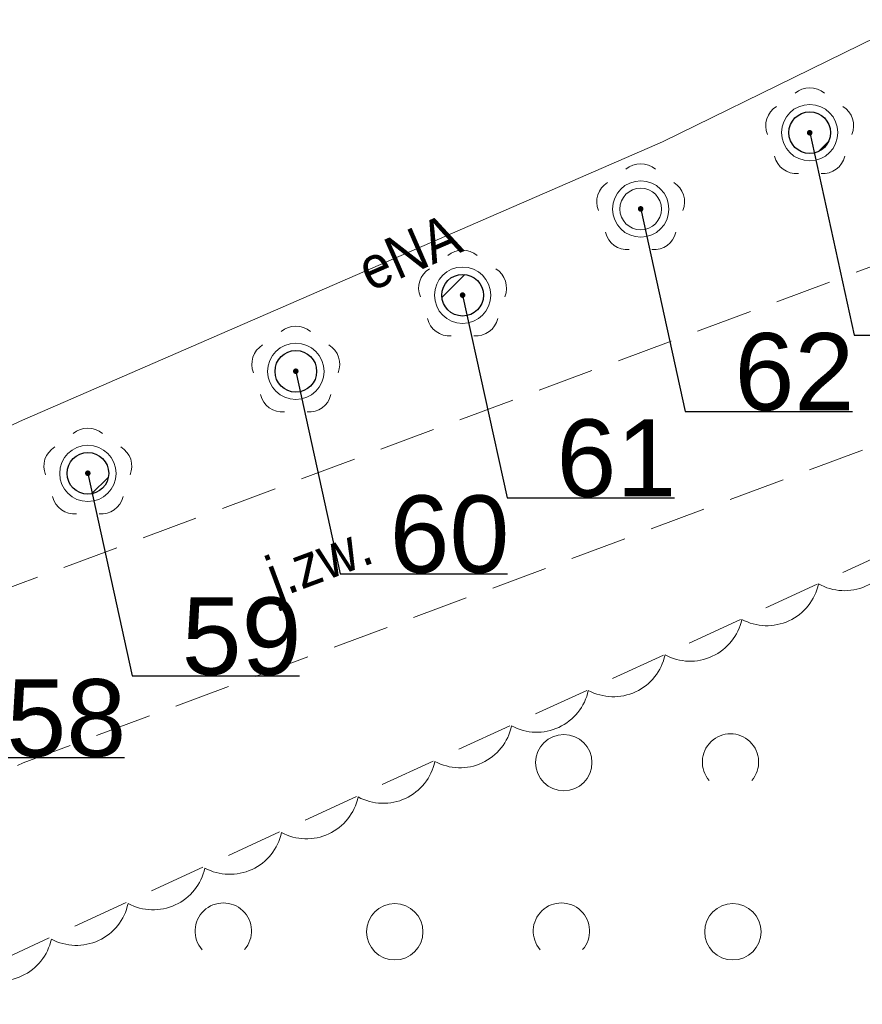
# Model space of a CAD drawing. Header units: metres. Extents: x 6540907 to 6541833, y 5893434 to 5894895.
# Tile 44 of 256: x 6541149 to 6541164, y 5893703 to 5893721. Entities that reach past the tile are written whole.
import ezdxf
from ezdxf import colors
from ezdxf.entities.mleader import LeaderData, LeaderLine
from ezdxf.enums import TextEntityAlignment as Align
from ezdxf.math import Vec2, Vec3

# ---------------------------------------------------------------- set-up
doc = ezdxf.new("R2010")
doc.units = ezdxf.units.M
doc.header["$MEASUREMENT"] = 0
doc.linetypes.add('1.0_0.5', pattern=[1.5, 1, -0.5])
doc.layers.get('0').update_dxf_attribs({"color": 2, "linetype": 'CONTINUOUS', "lineweight": 5})
for name, color, linetype, lineweight in [('chodnik', 251, 'CONTINUOUS', 9), ('chodnik-Atr17', 251, 'CONTINUOUS', 9), ('drzewo liściaste', 251, 'CONTINUOUS', 9), ('przewód elektroenergetyczny podziemny', 251, 'CONTINUOUS', 9), ('przewód elektroenergetyczny podziemny-Atr1', 251, 'CONTINUOUS', 9), ('z_g_drzewa do usuniecia', 10, 'CONTINUOUS', 20), ('z_i_drzewa_liściste_korony', 66, 'CONTINUOUS', 20), ('z_i_drzewa_opis', 7, 'CONTINUOUS', 25), ('zadrzewienie  zakrzewienie', 252, 'CONTINUOUS', 15)]:
    doc.layers.add(name, color=color, linetype=linetype, lineweight=lineweight)
doc.layers.add('z_i_masywy_grupy', color=7, linetype='CONTINUOUS', lineweight=13, true_color=0x7f926c)
doc.styles.add('Opisowy', font='arial.ttf')
doc.styles.get("Standard").update_dxf_attribs({"font": 'Arial', "width": 0.75})

# ---------------------------------------------------------------- blocks, each defined once
blk = doc.blocks.new('OTZK1')
at = {"color": 0, "linetype": 'Continuous'}
blk.add_circle((0, 0), 0.5, dxfattribs=at)
blk = doc.blocks.new('OTZK2')
at = {"color": 0, "linetype": 'Continuous'}
blk.add_arc((0, 0), 0.5, 318.85, 221.162, dxfattribs=at)
blk = doc.blocks.new('OP021')
at = {"linetype": 'Continuous', "lineweight": 13}
h = blk.add_hatch(color=0, dxfattribs=at)
edge = h.paths.add_edge_path()
edge.add_arc((0, 0), 0.05, 0, 360)
at = {"color": 0, "linetype": 'Continuous', "lineweight": 13}
for centre, start, end in [((0, 0.4), 49.272, 130.728), ((-0.38, 0.124), 121.308, 202.548), ((0.38, 0.124), 337.452, 58.692), ((-0.235, -0.324), 193.221, 274.871), ((0.235, -0.324), 265.129, 346.7789999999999)]:
    blk.add_arc(centre, 0.4, start, end, dxfattribs=at)
blk = doc.blocks.new('_None')
blk = doc.blocks.new('punkt')
h = blk.add_hatch()
h.set_pattern_fill('ANSI32', color=256, scale=0.2)
h.set_pattern_definition([(45, (-4781848.87, -5644337.08), (-1.347038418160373, 1.347038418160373), []), (45, (-4781847.971974, -5644337.08), (-1.347038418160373, 1.347038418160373), [])])
edge = h.paths.add_edge_path()
edge.add_arc((0, 0), 0.2429884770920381, 0, 360)
blk.add_circle((0, 0), 0.2429884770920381)

msp = doc.modelspace()

# ---------------------------------------------------------------- linework, layer by layer
at = {"layer": 'chodnik', "linetype": '1.0_0.5', "lineweight": 18, "flags": 128}
msp.add_lwpolyline([(6541148.09, 5893710.203154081), (6541121.4, 5893696.703154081), (6541122.75, 5893694.81315408), (6541149.27, 5893707.44315408), (6541185.84, 5893721.06315408), (6541214.53, 5893724.55315408), (6541220.14, 5893724.06315408), (6541232.78, 5893720.54315408), (6541273.74, 5893698.72315408), (6541292.32, 5893691.73315408), (6541299.58, 5893690.08315408), (6541311.46, 5893689.823154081), (6541320.71, 5893691.52315408), (6541358.75, 5893703.01315408), (6541381.84, 5893702.76315408), (6541383.11, 5893702.283154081), (6541394.29, 5893699.46315408), (6541417.15, 5893690.50315408), (6541419.74, 5893688.413154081), (6541430.87, 5893678.663154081), (6541433.75, 5893676.30315408), (6541442.13, 5893664.703154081), (6541450.88, 5893651.85315408), (6541461.26, 5893638.50315408), (6541472.88, 5893627.113154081), (6541484.16, 5893618.953154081), (6541492.85, 5893614.033154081), (6541512, 5893607.15315408), (6541515.21, 5893606.55315408), (6541516.3, 5893609.15315408), (6541512.94, 5893609.993154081), (6541494.11, 5893616.77315408), (6541485.78, 5893621.47315408), (6541474.82, 5893629.413154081), (6541463.5, 5893640.50315408), (6541453.3, 5893653.613154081), (6541444.59, 5893666.42315408), (6541435.95, 5893678.38315408), (6541432.81, 5893680.953154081), (6541421.67, 5893690.71315408), (6541418.67, 5893693.12315408), (6541395.21, 5893702.323154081), (6541384.01, 5893705.14315408), (6541382.4, 5893705.76315408), (6541358.33, 5893706.01315408), (6541320.17, 5893694.50315408), (6541310.58, 5893692.44315408), (6541305.73, 5893692.42315408), (6541301.24, 5893692.62315408), (6541301.24, 5893692.62315408), (6541293.42, 5893694.87315408), (6541277.75, 5893700.703154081), (6541274.98, 5893701.48315408), (6541233.63, 5893723.15315408), (6541220.53, 5893727.12315408), (6541214.73, 5893727.19315408), (6541185.16, 5893724.01315408)], close=True, dxfattribs=at)
at = {"layer": 'przewód elektroenergetyczny podziemny', "linetype": 'Continuous', "lineweight": 18, "flags": 128}
msp.add_lwpolyline([(6541200.55, 5893728.33315408), (6541185.54, 5893727.413154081), (6541173.78, 5893724.913154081), (6541160.62, 5893718.46315408), (6541149.21, 5893713.50315408), (6541140.47, 5893709.30315408), (6541121.76, 5893700.863154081), (6541109.97, 5893695.04315408), (6541094.7, 5893688.63315408), (6541082.25, 5893681.493154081), (6541069.32, 5893672.51315408), (6541060.42, 5893665.89315408), (6541045.21, 5893655.33315408)], dxfattribs=at)
at = {"layer": 'z_g_drzewa do usuniecia', "linetype": 'Continuous'}
msp.add_circle((6541160.23089545, 5893717.270744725), 0.5, dxfattribs=at)
at = {"layer": 'z_i_drzewa_liściste_korony', "linetype": 'Continuous'}
for centre in [(6541163.229776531, 5893718.62543515), (6541157.07089545, 5893715.740744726), (6541154.11089545, 5893714.390744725), (6541150.42089545, 5893712.580744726)]:
    msp.add_circle(centre, 0.5, dxfattribs=at)
at = {"layer": 'z_i_masywy_grupy', "linetype": 'Continuous'}
msp.add_lwpolyline([(6541179.30313115, 5893714.881669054, -0.500000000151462), (6541177.848448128, 5893714.515749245, -0.4999999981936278), (6541176.393765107, 5893714.149829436, -0.500000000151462), (6541174.939082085, 5893713.783909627, -0.4999999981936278), (6541173.484399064, 5893713.417989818, -0.500000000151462), (6541172.029716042, 5893713.05207001, -0.4999999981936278), (6541170.57503302, 5893712.686150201, -0.500000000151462), (6541169.120349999, 5893712.320230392, -0.499999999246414), (6541167.665666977, 5893711.954310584, -0.4999999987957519), (6541166.210983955, 5893711.588390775, -0.499999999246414), (6541164.756300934, 5893711.222470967, -0.4999999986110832), (6541163.385035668, 5893710.620724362, -0.5000000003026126), (6541162.023812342, 5893709.990588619, -0.5000000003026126), (6541160.662589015, 5893709.360452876, -0.5000000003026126), (6541159.301365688, 5893708.730317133, -0.5000000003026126), (6541157.940142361, 5893708.100181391, -0.5000000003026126), (6541156.578919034, 5893707.470045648, -0.4999999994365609), (6541155.217695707, 5893706.839909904, -0.5000000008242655), (6541153.85647238, 5893706.20977416, -0.5000000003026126), (6541152.495249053, 5893705.579638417, -0.4999999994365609), (6541151.134025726, 5893704.949502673, -0.5000000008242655), (6541149.772802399, 5893704.319366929, -0.5000000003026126), (6541148.411579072, 5893703.689231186, -0.4999999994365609)], format="xyb", dxfattribs=at)
at = {"layer": 'zadrzewienie  zakrzewienie', "linetype": '1.0_0.5', "lineweight": 18, "flags": 128}
msp.add_lwpolyline([(6541044.04, 5893600.363154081), (6541052.84, 5893607.02315408), (6541069.7, 5893618.67315408), (6541101.31, 5893643.953154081), (6541129.24, 5893651.76315408), (6541152.03, 5893668.72315408), (6541169.97, 5893678.863154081), (6541187.83, 5893674.93315408), (6541224.49, 5893675.77315408), (6541248.1, 5893669.87315408), (6541267.08, 5893654.243154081), (6541283.7, 5893692.18315408), (6541223.9, 5893719.68315408), (6541201.6, 5893720.58315408), (6541164.6, 5893711.18315408), (6541087.7, 5893675.783154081), (6541061.02, 5893658.283154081), (6541036.66, 5893639.783154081), (6541017.58, 5893626.913154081), (6541015.78, 5893624.39315408), (6541016.59, 5893621.33315408), (6541020.64, 5893617.46315408)], close=True, dxfattribs=at)

# ---------------------------------------------------------------- block references
at = {"layer": 'drzewo liściaste', "linetype": 'Continuous', "lineweight": 18}
for p in [(6541163.23, 5893718.62315408), (6541163.23, 5893718.62315408), (6541163.23, 5893718.62315408), (6541160.23, 5893717.27315408), (6541160.23, 5893717.27315408), (6541160.23, 5893717.27315408), (6541157.07, 5893715.743154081), (6541157.07, 5893715.743154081), (6541157.07, 5893715.743154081), (6541154.11, 5893714.39315408), (6541154.11, 5893714.39315408), (6541154.11, 5893714.39315408), (6541150.42, 5893712.58315408), (6541150.42, 5893712.58315408), (6541150.42, 5893712.58315408)]:
    msp.add_blockref('OP021', p, dxfattribs=at)
at = {"layer": 'z_g_drzewa do usuniecia', "linetype": 'Continuous', "xscale": 1.520278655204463, "yscale": 1.520278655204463, "zscale": 1.520278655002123}
msp.add_blockref('punkt', (6541160.23089545, 5893717.270744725), dxfattribs=at)
at = {"layer": 'z_i_drzewa_opis', "ltscale": 0.01, "xscale": 1.520278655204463, "yscale": 1.520278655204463, "zscale": 1.520278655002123}
for p in [(6541163.229776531, 5893718.62543515), (6541157.07089545, 5893715.740744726), (6541154.11089545, 5893714.390744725), (6541150.42089545, 5893712.580744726)]:
    msp.add_blockref('punkt', p, dxfattribs=at)
at = {"layer": 'zadrzewienie  zakrzewienie', "linetype": 'Continuous', "lineweight": 18}
for name, p in [('OTZK2', (6541161.824, 5893707.460154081)), ('OTZK1', (6541158.866, 5893707.449154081)), ('OTZK2', (6541152.824, 5893704.460154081)), ('OTZK1', (6541155.866, 5893704.449154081)), ('OTZK2', (6541158.824, 5893704.460154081)), ('OTZK1', (6541161.866, 5893704.449154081))]:
    msp.add_blockref(name, p, dxfattribs=at)

# ---------------------------------------------------------------- texts
at = {"layer": 'chodnik-Atr17', "width": 0.9}
msp.add_text('j.zw.', height=0.75, rotation=20.427, dxfattribs=at).set_placement((6541153.77, 5893710.35315408))
at = {"layer": 'przewód elektroenergetyczny podziemny-Atr1', "width": 0.9}
msp.add_text('eNA', height=0.75, rotation=23.495, dxfattribs=at).set_placement((6541155.28, 5893716.14315408), align=Align.MIDDLE_LEFT)

# ---------------------------------------------------------------- leaders
at = {"layer": 'z_g_drzewa do usuniecia', "linetype": 'Continuous'}
ml = msp.add_multileader_mtext('Standard', dxfattribs=at)
ml.set_content('62', color=256, style='Opisowy')
ml.set_leader_properties()
ml.set_arrow_properties(name='NONE')
ml.build(insert=Vec2(0, 0))
ml.multileader.update_dxf_attribs({"has_dogleg": 0, "text_left_attachment_type": 6, "text_right_attachment_type": 5, "text_top_attachment_type": 0, "text_bottom_attachment_type": 0, "dogleg_length": 1.91433062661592, "arrow_head_size": 7.005444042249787})
ctx = ml.context
ctx.base_point, ctx.char_height, ctx.arrow_head_size, ctx.landing_gap_size, ctx.plane_origin, ctx.plane_x_axis, ctx.plane_y_axis = Vec3(6541161.019553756, 5893713.678342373), 1.368250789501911, 7.005444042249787, 0.8756805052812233, Vec3(6541153.648434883, 5893709.294278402), Vec3(1, -1.49998432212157e-15), Vec3(1.49998432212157e-15, 1)
ctx.left_attachment, ctx.right_attachment, ctx.attachment_type = 6, 5, 2
notes = []
notes.append((ctx, [(1, (1, 1, 0), (6541157.978996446, 5893713.678342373), (1, -1.49998432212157e-15), 3.040557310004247, [(0, [(6541160.23089545, 5893717.270744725), (6541161.019553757, 5893713.678342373), (6541161.019553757, 5893713.678342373), (6541161.019553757, 5893713.678342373), (6541161.019553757, 5893713.678342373), (6541161.019553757, 5893713.678342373), (6541161.019553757, 5893713.678342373), (6541161.019553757, 5893713.678342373), (6541161.019553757, 5893713.678342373), (6541161.019553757, 5893713.678342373), (6541161.019553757, 5893713.678342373), (6541161.019553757, 5893713.678342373), (6541161.019553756, 5893713.678342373), (6541161.019553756, 5893713.678342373), (6541161.019553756, 5893713.678342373), (6541161.019553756, 5893713.678342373), (6541161.019553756, 5893713.678342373), (6541161.019553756, 5893713.678342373), (6541161.019553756, 5893713.678342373), (6541161.019553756, 5893713.678342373), (6541161.019553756, 5893713.678342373), (6541161.019553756, 5893713.678342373), (6541161.019553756, 5893713.678342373), (6541161.019553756, 5893713.678342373), (6541161.019553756, 5893713.678342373), (6541161.019553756, 5893713.678342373), (6541161.019553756, 5893713.678342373), (6541161.019553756, 5893713.678342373), (6541161.019553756, 5893713.678342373), (6541161.019553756, 5893713.678342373), (6541161.019553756, 5893713.678342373), (6541161.019553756, 5893713.678342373), (6541161.019553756, 5893713.678342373), (6541161.019553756, 5893713.678342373), (6541161.019553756, 5893713.678342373), (6541161.019553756, 5893713.678342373), (6541161.019553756, 5893713.678342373), (6541161.019553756, 5893713.678342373), (6541161.019553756, 5893713.678342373), (6541161.019553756, 5893713.678342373), (6541161.019553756, 5893713.678342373), (6541161.019553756, 5893713.678342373), (6541161.019553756, 5893713.678342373), (6541161.019553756, 5893713.678342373), (6541161.019553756, 5893713.678342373), (6541161.019553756, 5893713.678342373), (6541161.019553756, 5893713.678342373), (6541161.019553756, 5893713.678342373), (6541161.019553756, 5893713.678342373), (6541161.019553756, 5893713.678342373), (6541161.019553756, 5893713.678342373), (6541161.019553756, 5893713.678342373), (6541161.019553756, 5893713.678342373), (6541161.019553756, 5893713.678342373), (6541161.019553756, 5893713.678342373), (6541161.019553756, 5893713.678342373), (6541161.019553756, 5893713.678342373), (6541161.019553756, 5893713.678342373), (6541161.019553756, 5893713.678342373), (6541161.019553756, 5893713.678342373), (6541161.019553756, 5893713.678342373), (6541161.019553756, 5893713.678342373), (6541161.019553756, 5893713.678342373), (6541161.019553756, 5893713.678342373), (6541161.019553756, 5893713.678342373), (6541161.019553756, 5893713.678342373), (6541161.019553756, 5893713.678342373), (6541161.019553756, 5893713.678342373), (6541161.019553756, 5893713.678342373), (6541161.019553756, 5893713.678342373), (6541161.019553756, 5893713.678342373), (6541161.019553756, 5893713.678342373), (6541161.019553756, 5893713.678342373), (6541161.019553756, 5893713.678342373), (6541161.019553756, 5893713.678342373), (6541161.019553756, 5893713.678342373), (6541161.019553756, 5893713.678342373), (6541161.019553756, 5893713.678342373), (6541161.019553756, 5893713.678342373), (6541161.019553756, 5893713.678342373), (6541161.019553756, 5893713.678342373), (6541161.019553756, 5893713.678342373), (6541161.019553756, 5893713.678342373), (6541161.019553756, 5893713.678342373), (6541161.019553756, 5893713.678342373), (6541161.019553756, 5893713.678342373), (6541161.019553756, 5893713.678342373), (6541161.019553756, 5893713.678342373), (6541161.019553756, 5893713.678342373), (6541161.019553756, 5893713.678342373), (6541161.019553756, 5893713.678342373), (6541161.019553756, 5893713.678342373), (6541161.019553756, 5893713.678342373), (6541161.019553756, 5893713.678342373), (6541161.019553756, 5893713.678342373), (6541161.019553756, 5893713.678342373), (6541161.019553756, 5893713.678342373), (6541161.019553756, 5893713.678342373), (6541161.019553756, 5893713.678342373), (6541161.019553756, 5893713.678342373), (6541161.019553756, 5893713.678342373), (6541161.019553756, 5893713.678342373), (6541161.019553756, 5893713.678342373), (6541161.019553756, 5893713.678342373), (6541161.019553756, 5893713.678342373), (6541161.019553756, 5893713.678342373), (6541161.019553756, 5893713.678342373), (6541161.019553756, 5893713.678342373), (6541161.019553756, 5893713.678342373), (6541161.019553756, 5893713.678342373), (6541161.019553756, 5893713.678342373), (6541161.019553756, 5893713.678342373), (6541161.019553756, 5893713.678342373), (6541161.019553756, 5893713.678342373), (6541161.019553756, 5893713.678342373), (6541161.019553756, 5893713.678342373), (6541161.019553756, 5893713.678342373), (6541161.019553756, 5893713.678342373), (6541161.019553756, 5893713.678342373), (6541161.019553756, 5893713.678342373), (6541161.019553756, 5893713.678342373), (6541161.019553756, 5893713.678342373), (6541161.019553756, 5893713.678342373), (6541161.019553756, 5893713.678342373), (6541161.019553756, 5893713.678342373), (6541161.019553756, 5893713.678342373)], 256, [])])]))
ctx.mtext.insert, ctx.mtext.text_direction, ctx.mtext.rotation, ctx.mtext.flow_direction = Vec3(6541161.895234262, 5893715.069926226), Vec3(1, -1.49998432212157e-15), -1.49998432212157e-15, 5
at = {"layer": 'z_i_drzewa_opis'}
ml = msp.add_multileader_mtext('Standard', dxfattribs=at)
ml.set_content('64', color=256, style='Opisowy')
ml.set_leader_properties()
ml.set_arrow_properties(name='NONE')
ml.build(insert=Vec2(0, 0))
ml.multileader.update_dxf_attribs({"has_dogleg": 0, "text_left_attachment_type": 6, "text_right_attachment_type": 5, "text_top_attachment_type": 0, "text_bottom_attachment_type": 0, "dogleg_length": 1.91433062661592, "arrow_head_size": 7.005444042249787})
ctx = ml.context
ctx.base_point, ctx.char_height, ctx.arrow_head_size, ctx.landing_gap_size, ctx.plane_origin, ctx.plane_x_axis, ctx.plane_y_axis = Vec3(6541167.049553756, 5893716.138342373), 1.368250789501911, 7.005444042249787, 0.8756805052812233, Vec3(6541159.678434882, 5893711.754278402), Vec3(1, -1.49998432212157e-15), Vec3(1.49998432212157e-15, 1)
ctx.left_attachment, ctx.right_attachment, ctx.attachment_type = 6, 5, 2
notes.append((ctx, [(1, (1, 1, 0), (6541164.008996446, 5893716.138342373), (1, -1.49998432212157e-15), 3.040557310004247, [(0, [(6541166.26089545, 5893719.730744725), (6541167.049553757, 5893716.138342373), (6541167.049553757, 5893716.138342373), (6541167.049553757, 5893716.138342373), (6541167.049553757, 5893716.138342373), (6541167.049553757, 5893716.138342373), (6541167.049553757, 5893716.138342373), (6541167.049553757, 5893716.138342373), (6541167.049553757, 5893716.138342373), (6541167.049553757, 5893716.138342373), (6541167.049553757, 5893716.138342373), (6541167.049553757, 5893716.138342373), (6541167.049553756, 5893716.138342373), (6541167.049553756, 5893716.138342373), (6541167.049553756, 5893716.138342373), (6541167.049553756, 5893716.138342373), (6541167.049553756, 5893716.138342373), (6541167.049553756, 5893716.138342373), (6541167.049553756, 5893716.138342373), (6541167.049553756, 5893716.138342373), (6541167.049553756, 5893716.138342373), (6541167.049553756, 5893716.138342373), (6541167.049553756, 5893716.138342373), (6541167.049553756, 5893716.138342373), (6541167.049553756, 5893716.138342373), (6541167.049553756, 5893716.138342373), (6541167.049553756, 5893716.138342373), (6541167.049553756, 5893716.138342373), (6541167.049553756, 5893716.138342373), (6541167.049553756, 5893716.138342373), (6541167.049553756, 5893716.138342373), (6541167.049553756, 5893716.138342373), (6541167.049553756, 5893716.138342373), (6541167.049553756, 5893716.138342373), (6541167.049553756, 5893716.138342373), (6541167.049553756, 5893716.138342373), (6541167.049553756, 5893716.138342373), (6541167.049553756, 5893716.138342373), (6541167.049553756, 5893716.138342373), (6541167.049553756, 5893716.138342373), (6541167.049553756, 5893716.138342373), (6541167.049553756, 5893716.138342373), (6541167.049553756, 5893716.138342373), (6541167.049553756, 5893716.138342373), (6541167.049553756, 5893716.138342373), (6541167.049553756, 5893716.138342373), (6541167.049553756, 5893716.138342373), (6541167.049553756, 5893716.138342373), (6541167.049553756, 5893716.138342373), (6541167.049553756, 5893716.138342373), (6541167.049553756, 5893716.138342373), (6541167.049553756, 5893716.138342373), (6541167.049553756, 5893716.138342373), (6541167.049553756, 5893716.138342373), (6541167.049553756, 5893716.138342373), (6541167.049553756, 5893716.138342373), (6541167.049553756, 5893716.138342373), (6541167.049553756, 5893716.138342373), (6541167.049553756, 5893716.138342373), (6541167.049553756, 5893716.138342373), (6541167.049553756, 5893716.138342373), (6541167.049553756, 5893716.138342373), (6541167.049553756, 5893716.138342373), (6541167.049553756, 5893716.138342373), (6541167.049553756, 5893716.138342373), (6541167.049553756, 5893716.138342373), (6541167.049553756, 5893716.138342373), (6541167.049553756, 5893716.138342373), (6541167.049553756, 5893716.138342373), (6541167.049553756, 5893716.138342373), (6541167.049553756, 5893716.138342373), (6541167.049553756, 5893716.138342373), (6541167.049553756, 5893716.138342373), (6541167.049553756, 5893716.138342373), (6541167.049553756, 5893716.138342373), (6541167.049553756, 5893716.138342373), (6541167.049553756, 5893716.138342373), (6541167.049553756, 5893716.138342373), (6541167.049553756, 5893716.138342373), (6541167.049553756, 5893716.138342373), (6541167.049553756, 5893716.138342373), (6541167.049553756, 5893716.138342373), (6541167.049553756, 5893716.138342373), (6541167.049553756, 5893716.138342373), (6541167.049553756, 5893716.138342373), (6541167.049553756, 5893716.138342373), (6541167.049553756, 5893716.138342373), (6541167.049553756, 5893716.138342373), (6541167.049553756, 5893716.138342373), (6541167.049553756, 5893716.138342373), (6541167.049553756, 5893716.138342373), (6541167.049553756, 5893716.138342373), (6541167.049553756, 5893716.138342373), (6541167.049553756, 5893716.138342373), (6541167.049553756, 5893716.138342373), (6541167.049553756, 5893716.138342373), (6541167.049553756, 5893716.138342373), (6541167.049553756, 5893716.138342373), (6541167.049553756, 5893716.138342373), (6541167.049553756, 5893716.138342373), (6541167.049553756, 5893716.138342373), (6541167.049553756, 5893716.138342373), (6541167.049553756, 5893716.138342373), (6541167.049553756, 5893716.138342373), (6541167.049553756, 5893716.138342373), (6541167.049553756, 5893716.138342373), (6541167.049553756, 5893716.138342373), (6541167.049553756, 5893716.138342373), (6541167.049553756, 5893716.138342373), (6541167.049553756, 5893716.138342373), (6541167.049553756, 5893716.138342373), (6541167.049553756, 5893716.138342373), (6541167.049553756, 5893716.138342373), (6541167.049553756, 5893716.138342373), (6541167.049553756, 5893716.138342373), (6541167.049553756, 5893716.138342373), (6541167.049553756, 5893716.138342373), (6541167.049553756, 5893716.138342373), (6541167.049553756, 5893716.138342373), (6541167.049553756, 5893716.138342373), (6541167.049553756, 5893716.138342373), (6541167.049553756, 5893716.138342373), (6541167.049553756, 5893716.138342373), (6541167.049553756, 5893716.138342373), (6541167.049553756, 5893716.138342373), (6541167.049553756, 5893716.138342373)], 256, [])])]))
ctx.mtext.insert, ctx.mtext.text_direction, ctx.mtext.rotation, ctx.mtext.flow_direction = Vec3(6541167.925234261, 5893717.529926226), Vec3(1, -1.49998432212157e-15), -1.49998432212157e-15, 5
ml = msp.add_multileader_mtext('Standard', dxfattribs=at)
ml.set_content('63', color=256, style='Opisowy')
ml.set_leader_properties()
ml.set_arrow_properties(name='NONE')
ml.build(insert=Vec2(0, 0))
ml.multileader.update_dxf_attribs({"has_dogleg": 0, "text_left_attachment_type": 6, "text_right_attachment_type": 5, "text_top_attachment_type": 0, "text_bottom_attachment_type": 0, "dogleg_length": 1.91433062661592, "arrow_head_size": 7.005444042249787})
ctx = ml.context
ctx.base_point, ctx.char_height, ctx.arrow_head_size, ctx.landing_gap_size, ctx.plane_origin, ctx.plane_x_axis, ctx.plane_y_axis = Vec3(6541164.018434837, 5893715.033032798), 1.368250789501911, 7.005444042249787, 0.8756805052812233, Vec3(6541156.647315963, 5893710.648968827), Vec3(1, -1.49998432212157e-15), Vec3(1.49998432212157e-15, 1)
ctx.left_attachment, ctx.right_attachment, ctx.attachment_type = 6, 5, 2
notes.append((ctx, [(1, (1, 1, 0), (6541160.977877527, 5893715.033032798), (1, -1.49998432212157e-15), 3.040557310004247, [(0, [(6541163.229776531, 5893718.62543515), (6541164.018434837, 5893715.033032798), (6541164.018434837, 5893715.033032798), (6541164.018434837, 5893715.033032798), (6541164.018434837, 5893715.033032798), (6541164.018434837, 5893715.033032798), (6541164.018434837, 5893715.033032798), (6541164.018434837, 5893715.033032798), (6541164.018434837, 5893715.033032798), (6541164.018434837, 5893715.033032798), (6541164.018434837, 5893715.033032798), (6541164.018434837, 5893715.033032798), (6541164.018434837, 5893715.033032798), (6541164.018434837, 5893715.033032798), (6541164.018434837, 5893715.033032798), (6541164.018434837, 5893715.033032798), (6541164.018434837, 5893715.033032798), (6541164.018434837, 5893715.033032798), (6541164.018434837, 5893715.033032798), (6541164.018434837, 5893715.033032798), (6541164.018434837, 5893715.033032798), (6541164.018434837, 5893715.033032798), (6541164.018434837, 5893715.033032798), (6541164.018434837, 5893715.033032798), (6541164.018434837, 5893715.033032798), (6541164.018434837, 5893715.033032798), (6541164.018434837, 5893715.033032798), (6541164.018434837, 5893715.033032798), (6541164.018434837, 5893715.033032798), (6541164.018434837, 5893715.033032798), (6541164.018434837, 5893715.033032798), (6541164.018434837, 5893715.033032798), (6541164.018434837, 5893715.033032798), (6541164.018434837, 5893715.033032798), (6541164.018434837, 5893715.033032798), (6541164.018434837, 5893715.033032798), (6541164.018434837, 5893715.033032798), (6541164.018434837, 5893715.033032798), (6541164.018434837, 5893715.033032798), (6541164.018434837, 5893715.033032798), (6541164.018434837, 5893715.033032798), (6541164.018434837, 5893715.033032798), (6541164.018434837, 5893715.033032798), (6541164.018434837, 5893715.033032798), (6541164.018434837, 5893715.033032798), (6541164.018434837, 5893715.033032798), (6541164.018434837, 5893715.033032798), (6541164.018434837, 5893715.033032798), (6541164.018434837, 5893715.033032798), (6541164.018434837, 5893715.033032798), (6541164.018434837, 5893715.033032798), (6541164.018434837, 5893715.033032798), (6541164.018434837, 5893715.033032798), (6541164.018434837, 5893715.033032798), (6541164.018434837, 5893715.033032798), (6541164.018434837, 5893715.033032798), (6541164.018434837, 5893715.033032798), (6541164.018434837, 5893715.033032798), (6541164.018434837, 5893715.033032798), (6541164.018434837, 5893715.033032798), (6541164.018434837, 5893715.033032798), (6541164.018434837, 5893715.033032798), (6541164.018434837, 5893715.033032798), (6541164.018434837, 5893715.033032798), (6541164.018434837, 5893715.033032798), (6541164.018434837, 5893715.033032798), (6541164.018434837, 5893715.033032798), (6541164.018434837, 5893715.033032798), (6541164.018434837, 5893715.033032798), (6541164.018434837, 5893715.033032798), (6541164.018434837, 5893715.033032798), (6541164.018434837, 5893715.033032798), (6541164.018434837, 5893715.033032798), (6541164.018434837, 5893715.033032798), (6541164.018434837, 5893715.033032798), (6541164.018434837, 5893715.033032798), (6541164.018434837, 5893715.033032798), (6541164.018434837, 5893715.033032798), (6541164.018434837, 5893715.033032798), (6541164.018434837, 5893715.033032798), (6541164.018434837, 5893715.033032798), (6541164.018434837, 5893715.033032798), (6541164.018434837, 5893715.033032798), (6541164.018434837, 5893715.033032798), (6541164.018434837, 5893715.033032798), (6541164.018434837, 5893715.033032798), (6541164.018434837, 5893715.033032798), (6541164.018434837, 5893715.033032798), (6541164.018434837, 5893715.033032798), (6541164.018434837, 5893715.033032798), (6541164.018434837, 5893715.033032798), (6541164.018434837, 5893715.033032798), (6541164.018434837, 5893715.033032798), (6541164.018434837, 5893715.033032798), (6541164.018434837, 5893715.033032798), (6541164.018434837, 5893715.033032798), (6541164.018434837, 5893715.033032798), (6541164.018434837, 5893715.033032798), (6541164.018434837, 5893715.033032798), (6541164.018434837, 5893715.033032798), (6541164.018434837, 5893715.033032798), (6541164.018434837, 5893715.033032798), (6541164.018434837, 5893715.033032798), (6541164.018434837, 5893715.033032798), (6541164.018434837, 5893715.033032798), (6541164.018434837, 5893715.033032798), (6541164.018434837, 5893715.033032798), (6541164.018434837, 5893715.033032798), (6541164.018434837, 5893715.033032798), (6541164.018434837, 5893715.033032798), (6541164.018434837, 5893715.033032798), (6541164.018434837, 5893715.033032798), (6541164.018434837, 5893715.033032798), (6541164.018434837, 5893715.033032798), (6541164.018434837, 5893715.033032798), (6541164.018434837, 5893715.033032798), (6541164.018434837, 5893715.033032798), (6541164.018434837, 5893715.033032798), (6541164.018434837, 5893715.033032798), (6541164.018434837, 5893715.033032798), (6541164.018434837, 5893715.033032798), (6541164.018434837, 5893715.033032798), (6541164.018434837, 5893715.033032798), (6541164.018434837, 5893715.033032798), (6541164.018434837, 5893715.033032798), (6541164.018434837, 5893715.033032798)], 256, [])])]))
ctx.mtext.insert, ctx.mtext.text_direction, ctx.mtext.rotation, ctx.mtext.flow_direction = Vec3(6541164.894115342, 5893716.425549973), Vec3(1, -1.49998432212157e-15), -1.49998432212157e-15, 5
ml = msp.add_multileader_mtext('Standard', dxfattribs=at)
ml.set_content('61', color=256, style='Opisowy')
ml.set_leader_properties()
ml.set_arrow_properties(name='NONE')
ml.build(insert=Vec2(0, 0))
ml.multileader.update_dxf_attribs({"has_dogleg": 0, "text_left_attachment_type": 6, "text_right_attachment_type": 5, "text_top_attachment_type": 0, "text_bottom_attachment_type": 0, "dogleg_length": 1.91433062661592, "arrow_head_size": 7.005444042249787})
ctx = ml.context
ctx.base_point, ctx.char_height, ctx.arrow_head_size, ctx.landing_gap_size, ctx.plane_origin, ctx.plane_x_axis, ctx.plane_y_axis = Vec3(6541157.859553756, 5893712.148342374), 1.368250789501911, 7.005444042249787, 0.8756805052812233, Vec3(6541150.488434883, 5893707.764278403), Vec3(1, -1.49998432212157e-15), Vec3(1.49998432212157e-15, 1)
ctx.left_attachment, ctx.right_attachment, ctx.attachment_type = 6, 5, 2
notes.append((ctx, [(1, (1, 1, 0), (6541154.818996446, 5893712.148342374), (1, -1.49998432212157e-15), 3.040557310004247, [(0, [(6541157.07089545, 5893715.740744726), (6541157.859553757, 5893712.148342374), (6541157.859553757, 5893712.148342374), (6541157.859553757, 5893712.148342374), (6541157.859553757, 5893712.148342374), (6541157.859553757, 5893712.148342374), (6541157.859553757, 5893712.148342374), (6541157.859553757, 5893712.148342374), (6541157.859553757, 5893712.148342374), (6541157.859553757, 5893712.148342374), (6541157.859553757, 5893712.148342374), (6541157.859553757, 5893712.148342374), (6541157.859553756, 5893712.148342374), (6541157.859553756, 5893712.148342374), (6541157.859553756, 5893712.148342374), (6541157.859553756, 5893712.148342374), (6541157.859553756, 5893712.148342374), (6541157.859553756, 5893712.148342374), (6541157.859553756, 5893712.148342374), (6541157.859553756, 5893712.148342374), (6541157.859553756, 5893712.148342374), (6541157.859553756, 5893712.148342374), (6541157.859553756, 5893712.148342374), (6541157.859553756, 5893712.148342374), (6541157.859553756, 5893712.148342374), (6541157.859553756, 5893712.148342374), (6541157.859553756, 5893712.148342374), (6541157.859553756, 5893712.148342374), (6541157.859553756, 5893712.148342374), (6541157.859553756, 5893712.148342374), (6541157.859553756, 5893712.148342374), (6541157.859553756, 5893712.148342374), (6541157.859553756, 5893712.148342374), (6541157.859553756, 5893712.148342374), (6541157.859553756, 5893712.148342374), (6541157.859553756, 5893712.148342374), (6541157.859553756, 5893712.148342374), (6541157.859553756, 5893712.148342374), (6541157.859553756, 5893712.148342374), (6541157.859553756, 5893712.148342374), (6541157.859553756, 5893712.148342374), (6541157.859553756, 5893712.148342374), (6541157.859553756, 5893712.148342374), (6541157.859553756, 5893712.148342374), (6541157.859553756, 5893712.148342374), (6541157.859553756, 5893712.148342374), (6541157.859553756, 5893712.148342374), (6541157.859553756, 5893712.148342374), (6541157.859553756, 5893712.148342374), (6541157.859553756, 5893712.148342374), (6541157.859553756, 5893712.148342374), (6541157.859553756, 5893712.148342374), (6541157.859553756, 5893712.148342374), (6541157.859553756, 5893712.148342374), (6541157.859553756, 5893712.148342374), (6541157.859553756, 5893712.148342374), (6541157.859553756, 5893712.148342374), (6541157.859553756, 5893712.148342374), (6541157.859553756, 5893712.148342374), (6541157.859553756, 5893712.148342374), (6541157.859553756, 5893712.148342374), (6541157.859553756, 5893712.148342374), (6541157.859553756, 5893712.148342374), (6541157.859553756, 5893712.148342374), (6541157.859553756, 5893712.148342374), (6541157.859553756, 5893712.148342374), (6541157.859553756, 5893712.148342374), (6541157.859553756, 5893712.148342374), (6541157.859553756, 5893712.148342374), (6541157.859553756, 5893712.148342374), (6541157.859553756, 5893712.148342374), (6541157.859553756, 5893712.148342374), (6541157.859553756, 5893712.148342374), (6541157.859553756, 5893712.148342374), (6541157.859553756, 5893712.148342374), (6541157.859553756, 5893712.148342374), (6541157.859553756, 5893712.148342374), (6541157.859553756, 5893712.148342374), (6541157.859553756, 5893712.148342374), (6541157.859553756, 5893712.148342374), (6541157.859553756, 5893712.148342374), (6541157.859553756, 5893712.148342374), (6541157.859553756, 5893712.148342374), (6541157.859553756, 5893712.148342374), (6541157.859553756, 5893712.148342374), (6541157.859553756, 5893712.148342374), (6541157.859553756, 5893712.148342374), (6541157.859553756, 5893712.148342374), (6541157.859553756, 5893712.148342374), (6541157.859553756, 5893712.148342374), (6541157.859553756, 5893712.148342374), (6541157.859553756, 5893712.148342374), (6541157.859553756, 5893712.148342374), (6541157.859553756, 5893712.148342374), (6541157.859553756, 5893712.148342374), (6541157.859553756, 5893712.148342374), (6541157.859553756, 5893712.148342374), (6541157.859553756, 5893712.148342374), (6541157.859553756, 5893712.148342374), (6541157.859553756, 5893712.148342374), (6541157.859553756, 5893712.148342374), (6541157.859553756, 5893712.148342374), (6541157.859553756, 5893712.148342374), (6541157.859553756, 5893712.148342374), (6541157.859553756, 5893712.148342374), (6541157.859553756, 5893712.148342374), (6541157.859553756, 5893712.148342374), (6541157.859553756, 5893712.148342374), (6541157.859553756, 5893712.148342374), (6541157.859553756, 5893712.148342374), (6541157.859553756, 5893712.148342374), (6541157.859553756, 5893712.148342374), (6541157.859553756, 5893712.148342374), (6541157.859553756, 5893712.148342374), (6541157.859553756, 5893712.148342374), (6541157.859553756, 5893712.148342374), (6541157.859553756, 5893712.148342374), (6541157.859553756, 5893712.148342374), (6541157.859553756, 5893712.148342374), (6541157.859553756, 5893712.148342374), (6541157.859553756, 5893712.148342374), (6541157.859553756, 5893712.148342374), (6541157.859553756, 5893712.148342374), (6541157.859553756, 5893712.148342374), (6541157.859553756, 5893712.148342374), (6541157.859553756, 5893712.148342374)], 256, [])])]))
ctx.mtext.insert, ctx.mtext.text_direction, ctx.mtext.rotation, ctx.mtext.flow_direction = Vec3(6541158.735234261, 5893713.539926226), Vec3(1, -1.49998432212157e-15), -1.49998432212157e-15, 5
ml = msp.add_multileader_mtext('Standard', dxfattribs=at)
ml.set_content('60', color=256, style='Opisowy')
ml.set_leader_properties()
ml.set_arrow_properties(name='NONE')
ml.build(insert=Vec2(0, 0))
ml.multileader.update_dxf_attribs({"has_dogleg": 0, "text_left_attachment_type": 6, "text_right_attachment_type": 5, "text_top_attachment_type": 0, "text_bottom_attachment_type": 0, "dogleg_length": 1.91433062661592, "arrow_head_size": 7.005444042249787})
ctx = ml.context
ctx.base_point, ctx.char_height, ctx.arrow_head_size, ctx.landing_gap_size, ctx.plane_origin, ctx.plane_x_axis, ctx.plane_y_axis = Vec3(6541154.899553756, 5893710.798342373), 1.368250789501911, 7.005444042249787, 0.8756805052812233, Vec3(6541147.528434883, 5893706.414278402), Vec3(1, -1.49998432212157e-15), Vec3(1.49998432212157e-15, 1)
ctx.left_attachment, ctx.right_attachment, ctx.attachment_type = 6, 5, 2
notes.append((ctx, [(1, (1, 1, 0), (6541151.858996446, 5893710.798342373), (1, -1.49998432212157e-15), 3.040557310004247, [(0, [(6541154.11089545, 5893714.390744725), (6541154.899553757, 5893710.798342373), (6541154.899553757, 5893710.798342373), (6541154.899553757, 5893710.798342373), (6541154.899553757, 5893710.798342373), (6541154.899553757, 5893710.798342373), (6541154.899553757, 5893710.798342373), (6541154.899553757, 5893710.798342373), (6541154.899553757, 5893710.798342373), (6541154.899553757, 5893710.798342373), (6541154.899553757, 5893710.798342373), (6541154.899553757, 5893710.798342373), (6541154.899553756, 5893710.798342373), (6541154.899553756, 5893710.798342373), (6541154.899553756, 5893710.798342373), (6541154.899553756, 5893710.798342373), (6541154.899553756, 5893710.798342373), (6541154.899553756, 5893710.798342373), (6541154.899553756, 5893710.798342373), (6541154.899553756, 5893710.798342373), (6541154.899553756, 5893710.798342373), (6541154.899553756, 5893710.798342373), (6541154.899553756, 5893710.798342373), (6541154.899553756, 5893710.798342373), (6541154.899553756, 5893710.798342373), (6541154.899553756, 5893710.798342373), (6541154.899553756, 5893710.798342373), (6541154.899553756, 5893710.798342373), (6541154.899553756, 5893710.798342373), (6541154.899553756, 5893710.798342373), (6541154.899553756, 5893710.798342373), (6541154.899553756, 5893710.798342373), (6541154.899553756, 5893710.798342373), (6541154.899553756, 5893710.798342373), (6541154.899553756, 5893710.798342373), (6541154.899553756, 5893710.798342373), (6541154.899553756, 5893710.798342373), (6541154.899553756, 5893710.798342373), (6541154.899553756, 5893710.798342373), (6541154.899553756, 5893710.798342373), (6541154.899553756, 5893710.798342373), (6541154.899553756, 5893710.798342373), (6541154.899553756, 5893710.798342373), (6541154.899553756, 5893710.798342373), (6541154.899553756, 5893710.798342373), (6541154.899553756, 5893710.798342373), (6541154.899553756, 5893710.798342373), (6541154.899553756, 5893710.798342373), (6541154.899553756, 5893710.798342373), (6541154.899553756, 5893710.798342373), (6541154.899553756, 5893710.798342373), (6541154.899553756, 5893710.798342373), (6541154.899553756, 5893710.798342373), (6541154.899553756, 5893710.798342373), (6541154.899553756, 5893710.798342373), (6541154.899553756, 5893710.798342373), (6541154.899553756, 5893710.798342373), (6541154.899553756, 5893710.798342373), (6541154.899553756, 5893710.798342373), (6541154.899553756, 5893710.798342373), (6541154.899553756, 5893710.798342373), (6541154.899553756, 5893710.798342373), (6541154.899553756, 5893710.798342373), (6541154.899553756, 5893710.798342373), (6541154.899553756, 5893710.798342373), (6541154.899553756, 5893710.798342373), (6541154.899553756, 5893710.798342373), (6541154.899553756, 5893710.798342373), (6541154.899553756, 5893710.798342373), (6541154.899553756, 5893710.798342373), (6541154.899553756, 5893710.798342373), (6541154.899553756, 5893710.798342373), (6541154.899553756, 5893710.798342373), (6541154.899553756, 5893710.798342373), (6541154.899553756, 5893710.798342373), (6541154.899553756, 5893710.798342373), (6541154.899553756, 5893710.798342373), (6541154.899553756, 5893710.798342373), (6541154.899553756, 5893710.798342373), (6541154.899553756, 5893710.798342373), (6541154.899553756, 5893710.798342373), (6541154.899553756, 5893710.798342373), (6541154.899553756, 5893710.798342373), (6541154.899553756, 5893710.798342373), (6541154.899553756, 5893710.798342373), (6541154.899553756, 5893710.798342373), (6541154.899553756, 5893710.798342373), (6541154.899553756, 5893710.798342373), (6541154.899553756, 5893710.798342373), (6541154.899553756, 5893710.798342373), (6541154.899553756, 5893710.798342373), (6541154.899553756, 5893710.798342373), (6541154.899553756, 5893710.798342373), (6541154.899553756, 5893710.798342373), (6541154.899553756, 5893710.798342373), (6541154.899553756, 5893710.798342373), (6541154.899553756, 5893710.798342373), (6541154.899553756, 5893710.798342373), (6541154.899553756, 5893710.798342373), (6541154.899553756, 5893710.798342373), (6541154.899553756, 5893710.798342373), (6541154.899553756, 5893710.798342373), (6541154.899553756, 5893710.798342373), (6541154.899553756, 5893710.798342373), (6541154.899553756, 5893710.798342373), (6541154.899553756, 5893710.798342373), (6541154.899553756, 5893710.798342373), (6541154.899553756, 5893710.798342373), (6541154.899553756, 5893710.798342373), (6541154.899553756, 5893710.798342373), (6541154.899553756, 5893710.798342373), (6541154.899553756, 5893710.798342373), (6541154.899553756, 5893710.798342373), (6541154.899553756, 5893710.798342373), (6541154.899553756, 5893710.798342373), (6541154.899553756, 5893710.798342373), (6541154.899553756, 5893710.798342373), (6541154.899553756, 5893710.798342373), (6541154.899553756, 5893710.798342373), (6541154.899553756, 5893710.798342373), (6541154.899553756, 5893710.798342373), (6541154.899553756, 5893710.798342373), (6541154.899553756, 5893710.798342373), (6541154.899553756, 5893710.798342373), (6541154.899553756, 5893710.798342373), (6541154.899553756, 5893710.798342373)], 256, [])])]))
ctx.mtext.insert, ctx.mtext.text_direction, ctx.mtext.rotation, ctx.mtext.flow_direction = Vec3(6541155.775234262, 5893712.189926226), Vec3(1, -1.49998432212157e-15), -1.49998432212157e-15, 5
ml = msp.add_multileader_mtext('Standard', dxfattribs=at)
ml.set_content('59', color=256, style='Opisowy')
ml.set_leader_properties()
ml.set_arrow_properties(name='NONE')
ml.build(insert=Vec2(0, 0))
ml.multileader.update_dxf_attribs({"has_dogleg": 0, "text_left_attachment_type": 6, "text_right_attachment_type": 5, "text_top_attachment_type": 0, "text_bottom_attachment_type": 0, "dogleg_length": 1.91433062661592, "arrow_head_size": 7.005444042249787})
ctx = ml.context
ctx.base_point, ctx.char_height, ctx.arrow_head_size, ctx.landing_gap_size, ctx.plane_origin, ctx.plane_x_axis, ctx.plane_y_axis = Vec3(6541151.209553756, 5893708.988342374), 1.368250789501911, 7.005444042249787, 0.8756805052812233, Vec3(6541143.838434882, 5893704.604278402), Vec3(1, -1.49998432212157e-15), Vec3(1.49998432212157e-15, 1)
ctx.left_attachment, ctx.right_attachment, ctx.attachment_type = 6, 5, 2
notes.append((ctx, [(1, (1, 1, 0), (6541148.168996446, 5893708.988342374), (1, -1.49998432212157e-15), 3.040557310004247, [(0, [(6541150.42089545, 5893712.580744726), (6541151.209553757, 5893708.988342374), (6541151.209553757, 5893708.988342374), (6541151.209553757, 5893708.988342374), (6541151.209553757, 5893708.988342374), (6541151.209553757, 5893708.988342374), (6541151.209553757, 5893708.988342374), (6541151.209553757, 5893708.988342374), (6541151.209553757, 5893708.988342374), (6541151.209553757, 5893708.988342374), (6541151.209553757, 5893708.988342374), (6541151.209553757, 5893708.988342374), (6541151.209553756, 5893708.988342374), (6541151.209553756, 5893708.988342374), (6541151.209553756, 5893708.988342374), (6541151.209553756, 5893708.988342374), (6541151.209553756, 5893708.988342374), (6541151.209553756, 5893708.988342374), (6541151.209553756, 5893708.988342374), (6541151.209553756, 5893708.988342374), (6541151.209553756, 5893708.988342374), (6541151.209553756, 5893708.988342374), (6541151.209553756, 5893708.988342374), (6541151.209553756, 5893708.988342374), (6541151.209553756, 5893708.988342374), (6541151.209553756, 5893708.988342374), (6541151.209553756, 5893708.988342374), (6541151.209553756, 5893708.988342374), (6541151.209553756, 5893708.988342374), (6541151.209553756, 5893708.988342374), (6541151.209553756, 5893708.988342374), (6541151.209553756, 5893708.988342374), (6541151.209553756, 5893708.988342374), (6541151.209553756, 5893708.988342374), (6541151.209553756, 5893708.988342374), (6541151.209553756, 5893708.988342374), (6541151.209553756, 5893708.988342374), (6541151.209553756, 5893708.988342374), (6541151.209553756, 5893708.988342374), (6541151.209553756, 5893708.988342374), (6541151.209553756, 5893708.988342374), (6541151.209553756, 5893708.988342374), (6541151.209553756, 5893708.988342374), (6541151.209553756, 5893708.988342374), (6541151.209553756, 5893708.988342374), (6541151.209553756, 5893708.988342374), (6541151.209553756, 5893708.988342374), (6541151.209553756, 5893708.988342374), (6541151.209553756, 5893708.988342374), (6541151.209553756, 5893708.988342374), (6541151.209553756, 5893708.988342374), (6541151.209553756, 5893708.988342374), (6541151.209553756, 5893708.988342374), (6541151.209553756, 5893708.988342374), (6541151.209553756, 5893708.988342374), (6541151.209553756, 5893708.988342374), (6541151.209553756, 5893708.988342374), (6541151.209553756, 5893708.988342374), (6541151.209553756, 5893708.988342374), (6541151.209553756, 5893708.988342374), (6541151.209553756, 5893708.988342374), (6541151.209553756, 5893708.988342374), (6541151.209553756, 5893708.988342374), (6541151.209553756, 5893708.988342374), (6541151.209553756, 5893708.988342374), (6541151.209553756, 5893708.988342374), (6541151.209553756, 5893708.988342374), (6541151.209553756, 5893708.988342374), (6541151.209553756, 5893708.988342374), (6541151.209553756, 5893708.988342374), (6541151.209553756, 5893708.988342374), (6541151.209553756, 5893708.988342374), (6541151.209553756, 5893708.988342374), (6541151.209553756, 5893708.988342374), (6541151.209553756, 5893708.988342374), (6541151.209553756, 5893708.988342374), (6541151.209553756, 5893708.988342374), (6541151.209553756, 5893708.988342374), (6541151.209553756, 5893708.988342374), (6541151.209553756, 5893708.988342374), (6541151.209553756, 5893708.988342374), (6541151.209553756, 5893708.988342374), (6541151.209553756, 5893708.988342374), (6541151.209553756, 5893708.988342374), (6541151.209553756, 5893708.988342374), (6541151.209553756, 5893708.988342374), (6541151.209553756, 5893708.988342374), (6541151.209553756, 5893708.988342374), (6541151.209553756, 5893708.988342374), (6541151.209553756, 5893708.988342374), (6541151.209553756, 5893708.988342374), (6541151.209553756, 5893708.988342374), (6541151.209553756, 5893708.988342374), (6541151.209553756, 5893708.988342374), (6541151.209553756, 5893708.988342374), (6541151.209553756, 5893708.988342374), (6541151.209553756, 5893708.988342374), (6541151.209553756, 5893708.988342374), (6541151.209553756, 5893708.988342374), (6541151.209553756, 5893708.988342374), (6541151.209553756, 5893708.988342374), (6541151.209553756, 5893708.988342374), (6541151.209553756, 5893708.988342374), (6541151.209553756, 5893708.988342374), (6541151.209553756, 5893708.988342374), (6541151.209553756, 5893708.988342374), (6541151.209553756, 5893708.988342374), (6541151.209553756, 5893708.988342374), (6541151.209553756, 5893708.988342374), (6541151.209553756, 5893708.988342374), (6541151.209553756, 5893708.988342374), (6541151.209553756, 5893708.988342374), (6541151.209553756, 5893708.988342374), (6541151.209553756, 5893708.988342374), (6541151.209553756, 5893708.988342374), (6541151.209553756, 5893708.988342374), (6541151.209553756, 5893708.988342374), (6541151.209553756, 5893708.988342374), (6541151.209553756, 5893708.988342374), (6541151.209553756, 5893708.988342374), (6541151.209553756, 5893708.988342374), (6541151.209553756, 5893708.988342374), (6541151.209553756, 5893708.988342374), (6541151.209553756, 5893708.988342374), (6541151.209553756, 5893708.988342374), (6541151.209553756, 5893708.988342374)], 256, [])])]))
ctx.mtext.insert, ctx.mtext.text_direction, ctx.mtext.rotation, ctx.mtext.flow_direction = Vec3(6541152.085234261, 5893710.379926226), Vec3(1, -1.49998432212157e-15), -1.49998432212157e-15, 5
ml = msp.add_multileader_mtext('Standard', dxfattribs=at)
ml.set_content('58', color=256, style='Opisowy')
ml.set_leader_properties()
ml.set_arrow_properties(name='NONE')
ml.build(insert=Vec2(0, 0))
ml.multileader.update_dxf_attribs({"has_dogleg": 0, "text_left_attachment_type": 6, "text_right_attachment_type": 5, "text_top_attachment_type": 0, "text_bottom_attachment_type": 0, "dogleg_length": 1.91433062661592, "arrow_head_size": 7.005444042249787})
ctx = ml.context
ctx.base_point, ctx.char_height, ctx.arrow_head_size, ctx.landing_gap_size, ctx.plane_origin, ctx.plane_x_axis, ctx.plane_y_axis = Vec3(6541148.099553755, 5893707.538342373), 1.368250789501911, 7.005444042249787, 0.8756805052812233, Vec3(6541140.728434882, 5893703.154278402), Vec3(1, -1.49998432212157e-15), Vec3(1.49998432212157e-15, 1)
ctx.left_attachment, ctx.right_attachment, ctx.attachment_type = 6, 5, 2
notes.append((ctx, [(1, (1, 1, 0), (6541145.058996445, 5893707.538342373), (1, -1.49998432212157e-15), 3.040557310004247, [(0, [(6541147.310895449, 5893711.130744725), (6541148.099553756, 5893707.538342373), (6541148.099553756, 5893707.538342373), (6541148.099553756, 5893707.538342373), (6541148.099553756, 5893707.538342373), (6541148.099553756, 5893707.538342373), (6541148.099553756, 5893707.538342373), (6541148.099553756, 5893707.538342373), (6541148.099553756, 5893707.538342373), (6541148.099553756, 5893707.538342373), (6541148.099553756, 5893707.538342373), (6541148.099553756, 5893707.538342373), (6541148.099553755, 5893707.538342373), (6541148.099553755, 5893707.538342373), (6541148.099553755, 5893707.538342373), (6541148.099553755, 5893707.538342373), (6541148.099553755, 5893707.538342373), (6541148.099553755, 5893707.538342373), (6541148.099553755, 5893707.538342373), (6541148.099553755, 5893707.538342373), (6541148.099553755, 5893707.538342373), (6541148.099553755, 5893707.538342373), (6541148.099553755, 5893707.538342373), (6541148.099553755, 5893707.538342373), (6541148.099553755, 5893707.538342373), (6541148.099553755, 5893707.538342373), (6541148.099553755, 5893707.538342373), (6541148.099553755, 5893707.538342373), (6541148.099553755, 5893707.538342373), (6541148.099553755, 5893707.538342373), (6541148.099553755, 5893707.538342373), (6541148.099553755, 5893707.538342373), (6541148.099553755, 5893707.538342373), (6541148.099553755, 5893707.538342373), (6541148.099553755, 5893707.538342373), (6541148.099553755, 5893707.538342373), (6541148.099553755, 5893707.538342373), (6541148.099553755, 5893707.538342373), (6541148.099553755, 5893707.538342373), (6541148.099553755, 5893707.538342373), (6541148.099553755, 5893707.538342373), (6541148.099553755, 5893707.538342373), (6541148.099553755, 5893707.538342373), (6541148.099553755, 5893707.538342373), (6541148.099553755, 5893707.538342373), (6541148.099553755, 5893707.538342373), (6541148.099553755, 5893707.538342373), (6541148.099553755, 5893707.538342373), (6541148.099553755, 5893707.538342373), (6541148.099553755, 5893707.538342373), (6541148.099553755, 5893707.538342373), (6541148.099553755, 5893707.538342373), (6541148.099553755, 5893707.538342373), (6541148.099553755, 5893707.538342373), (6541148.099553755, 5893707.538342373), (6541148.099553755, 5893707.538342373), (6541148.099553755, 5893707.538342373), (6541148.099553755, 5893707.538342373), (6541148.099553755, 5893707.538342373), (6541148.099553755, 5893707.538342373), (6541148.099553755, 5893707.538342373), (6541148.099553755, 5893707.538342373), (6541148.099553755, 5893707.538342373), (6541148.099553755, 5893707.538342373), (6541148.099553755, 5893707.538342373), (6541148.099553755, 5893707.538342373), (6541148.099553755, 5893707.538342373), (6541148.099553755, 5893707.538342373), (6541148.099553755, 5893707.538342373), (6541148.099553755, 5893707.538342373), (6541148.099553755, 5893707.538342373), (6541148.099553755, 5893707.538342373), (6541148.099553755, 5893707.538342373), (6541148.099553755, 5893707.538342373), (6541148.099553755, 5893707.538342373), (6541148.099553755, 5893707.538342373), (6541148.099553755, 5893707.538342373), (6541148.099553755, 5893707.538342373), (6541148.099553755, 5893707.538342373), (6541148.099553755, 5893707.538342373), (6541148.099553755, 5893707.538342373), (6541148.099553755, 5893707.538342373), (6541148.099553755, 5893707.538342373), (6541148.099553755, 5893707.538342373), (6541148.099553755, 5893707.538342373), (6541148.099553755, 5893707.538342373), (6541148.099553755, 5893707.538342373), (6541148.099553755, 5893707.538342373), (6541148.099553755, 5893707.538342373), (6541148.099553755, 5893707.538342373), (6541148.099553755, 5893707.538342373), (6541148.099553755, 5893707.538342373), (6541148.099553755, 5893707.538342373), (6541148.099553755, 5893707.538342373), (6541148.099553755, 5893707.538342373), (6541148.099553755, 5893707.538342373), (6541148.099553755, 5893707.538342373), (6541148.099553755, 5893707.538342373), (6541148.099553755, 5893707.538342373), (6541148.099553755, 5893707.538342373), (6541148.099553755, 5893707.538342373), (6541148.099553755, 5893707.538342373), (6541148.099553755, 5893707.538342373), (6541148.099553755, 5893707.538342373), (6541148.099553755, 5893707.538342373), (6541148.099553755, 5893707.538342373), (6541148.099553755, 5893707.538342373), (6541148.099553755, 5893707.538342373), (6541148.099553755, 5893707.538342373), (6541148.099553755, 5893707.538342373), (6541148.099553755, 5893707.538342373), (6541148.099553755, 5893707.538342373), (6541148.099553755, 5893707.538342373), (6541148.099553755, 5893707.538342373), (6541148.099553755, 5893707.538342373), (6541148.099553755, 5893707.538342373), (6541148.099553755, 5893707.538342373), (6541148.099553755, 5893707.538342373), (6541148.099553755, 5893707.538342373), (6541148.099553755, 5893707.538342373), (6541148.099553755, 5893707.538342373), (6541148.099553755, 5893707.538342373), (6541148.099553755, 5893707.538342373), (6541148.099553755, 5893707.538342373), (6541148.099553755, 5893707.538342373), (6541148.099553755, 5893707.538342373)], 256, [])])]))
ctx.mtext.insert, ctx.mtext.text_direction, ctx.mtext.rotation, ctx.mtext.flow_direction = Vec3(6541148.975234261, 5893708.929926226), Vec3(1, -1.49998432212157e-15), -1.49998432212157e-15, 5
for ctx, leaders in notes:
    for number, flags, end, landing, length, lines in leaders:
        leader = LeaderData()
        leader.index, (leader.has_last_leader_line, leader.has_dogleg_vector, leader.attachment_direction) = number, flags
        leader.last_leader_point, leader.dogleg_vector, leader.dogleg_length = Vec3(end), Vec3(landing), length
        for number, points, colour, breaks in lines:
            line = LeaderLine()
            line.index, line.vertices, line.color, line.breaks = number, Vec3.list(points), colors.encode_raw_color(colour), breaks
            leader.lines.append(line)
        ctx.leaders.append(leader)

doc.saveas('drawing.dxf')
